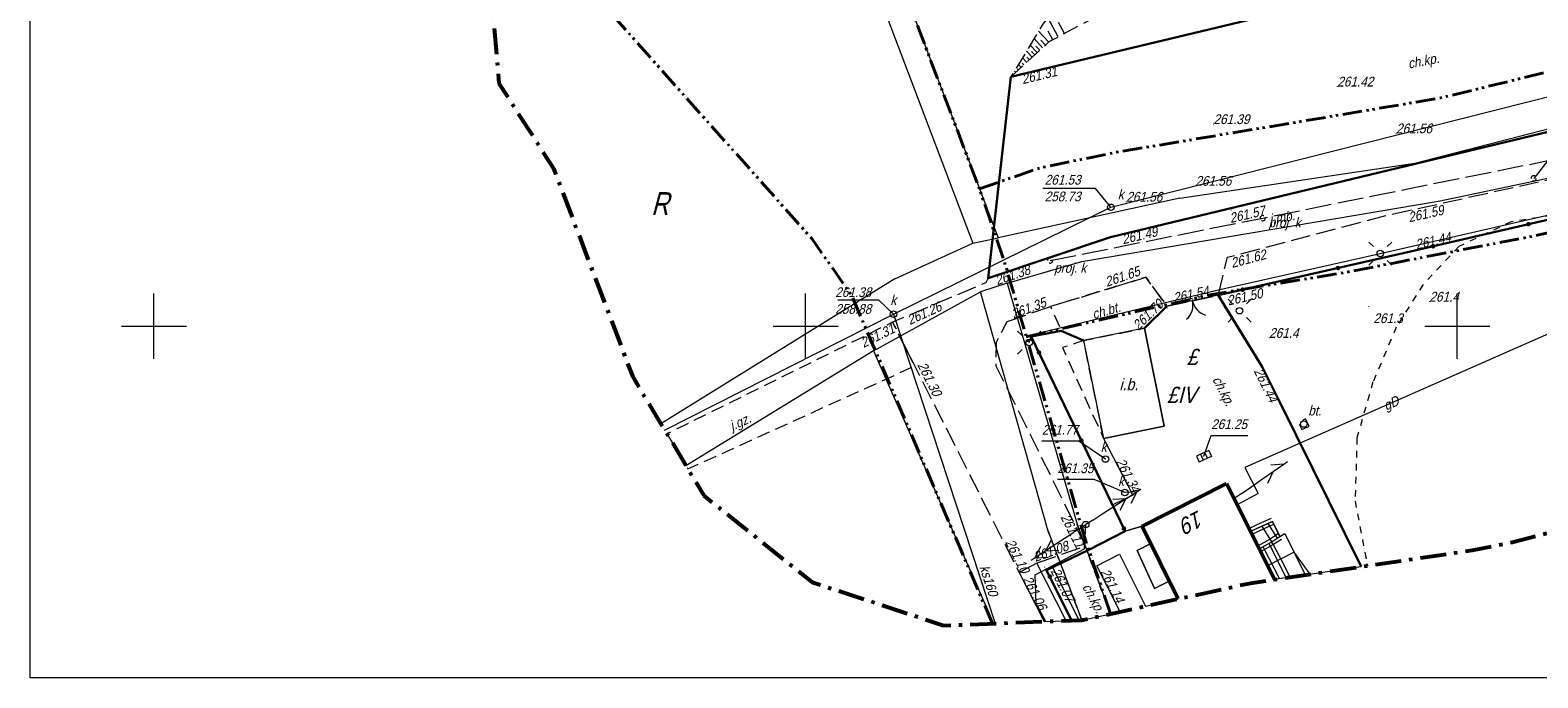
# Model space of a CAD drawing. Extents: x 7418340 to 7418643, y 5555323 to 5555529.
# Tile 1 of 16: x 7418340 to 7418456, y 5555323 to 5555373. Entities that reach past the tile are written whole.
import ezdxf
from ezdxf.enums import TextEntityAlignment as Align

# ---------------------------------------------------------------- set-up
doc = ezdxf.new("R2010")
doc.units = 0
doc.header["$MEASUREMENT"] = 0
for name, pattern in [('1.5_0.5', [20, 15, -5]), ('212-500', [3.5, 2, -0.625, 0.25, -0.625]), ('218-500', [1, 0.5, -0.5]), ('250-500', [2.85, 1.5, -0.35, 0.175, -0.3, 0.175, -0.35]), ('420-500', [1.5, 1, -0.5]), ('ktok02-500', [0]), ('mz1.0_0.5', [15, 10, -5]), ('mz1.25_0.5', [17.5, 12.5, -5]), ('mz2.0_0.5', [25, 20, -5])]:
    doc.linetypes.add(name, pattern=pattern)
for name, color, linetype, lineweight in [('000 Inne (niezydentyfikowane)', 7, 'Continuous', 0), ('203-Punkt załamania granicy działki nie stabilizowany', 7, 'Continuous', 0), ('209-Opis konturu klasyfikacyjnego', 7, 'Continuous', 0), ('210-Oznaczenie użytku', 7, 'Continuous', 0), ('217-Granica konturu klasyfikcyjnego', 7, 'Continuous', 0), ('218-Granica użytku', 7, 'Continuous', 0), ('238-Punkt adresowy budynku', 7, 'Continuous', 0), ('312-Budynek (powierzchnia)', 7, 'Continuous', 0), ('352-schody (powierzchnia)', 7, 'Continuous', 0), ('brama (linia)', 7, 'Continuous', 0), ('brama (linia) - symbol', 7, 'Continuous', 0), ('chodnik (powierzchnia)', 7, 'Continuous', 0), ('chodnik (powierzchnia)-Atr17', 7, 'Continuous', 0), ('EBTPO_346', 7, 'Continuous', 0), ('EDZPD_219', 7, 'Continuous', 0), ('EPAPA_212', 7, 'Continuous', 0), ('EPSPO_253', 7, 'Continuous', 0), ('EPSPR_252', 7, 'Continuous', 0), ('EPUPR_240', 7, 'Continuous', 0), ('EPUPR_250', 7, 'Continuous', 0), ('inna budowla (powierzchnia)', 7, 'Continuous', 0), ('inna budowla (powierzchnia)-Atr17', 7, 'Continuous', 0), ('inny obiekt trwale związany z budynkiem (powierzchnia)', 7, 'Continuous', 0), ('jezdnia (powierzchnia)', 7, 'Continuous', 0), ('jezdnia (powierzchnia)-Atr17', 7, 'Continuous', 0), ('kratka ściekowa (punkt)', 7, 'Continuous', 0), ('krawężnik (linia)', 7, 'Continuous', 0), ('latarnia (punkt)', 7, 'Continuous', 0), ('murek oporowy (linia)', 7, 'Continuous', 0), ('plac (powierzchnia)', 7, 'Continuous', 0), ('plac (powierzchnia)-Atr17', 7, 'Continuous', 0), ('przewód elektroenergetyczny (linia)', 7, 'Continuous', 0), ('przewód elektroenergetyczny średniego napięcia (linia) - symbol', 7, 'Continuous', 0), ('przewód gazowy (linia)-Atr1', 7, 'Continuous', 0), ('przewód telekomunikacyjny (linia) - symbol', 7, 'Continuous', 0), ('przewód wodociągowy (linia)', 7, 'Continuous', 0), ('punkt o określonej wysokości (sieć kanalizacyjna)', 7, 'Continuous', 0), ('punkt o określonej wysokości (sieć kanalizacyjna)-Atr2', 7, 'Continuous', 0), ('punkt wysokościowy naturalny', 7, 'Continuous', 0), ('punkt wysokościowy naturalny-Atr2', 7, 'Continuous', 0), ('punkt wysokościowy sztuczny', 7, 'Continuous', 0), ('punkt wysokościowy sztuczny-Atr2', 7, 'Continuous', 0), ('SDRPK_420', 7, 'Continuous', 0), ('skarpa nieumocniona (powierzchnia)', 7, 'Continuous', 0), ('słup (punkt)', 7, 'Continuous', 0), ('UKKPO_582', 7, 'Continuous', 0), ('Warstwa 60', 7, 'Continuous', 0), ('właz okrągły - siec kanalizacyjna (punkt)', 7, 'Continuous', 0), ('właz okrągły - siec kanalizacyjna (punkt)-Atr17', 7, 'Continuous', 0)]:
    doc.layers.add(name, color=color, linetype=linetype, lineweight=lineweight)
doc.layers.add('Warstwa 1', color=7, linetype='Continuous', lineweight=0, plot=False)
doc.styles.add('Style-WORKING_1250 I 0.26180', font='WORKING_1250.shx', dxfattribs={"oblique": 15})

# ---------------------------------------------------------------- blocks, each defined once
blk = doc.blocks.new('203')
at = {"linetype": 'Continuous', "lineweight": 0}
blk.add_hatch(color=0, dxfattribs=at).paths.add_polyline_path([(0.45, 0, 1), (-0.45, 0, 1)], flags=16)
blk = doc.blocks.new('PT01')
at = {"color": 0, "linetype": 'Continuous', "lineweight": 13}
for p, q in [((6.5, 0), (0, 0)), ((6.5, 0), (16.5, 0)), ((16.5, 0), (26.5, 0)), ((26.5, 0), (36.5, 0)), ((36.5, 0), (27.84, -5)), ((36.5, 0), (46.5, 0)), ((46.5, 0), (37.84, 5)), ((46.5, 0), (50, 0))]:
    blk.add_line(p, q, dxfattribs=at)
blk = doc.blocks.new('PW01')
at = {"linetype": 'Continuous', "lineweight": 13}
blk.add_hatch(color=0, dxfattribs=at).paths.add_polyline_path([(0.45, 0, 1), (-0.45, 0, 1)], flags=16)
blk = doc.blocks.new('PW02')
at = {"linetype": 'Continuous', "lineweight": 13}
blk.add_hatch(color=0, dxfattribs=at).paths.add_polyline_path([(0.45, 0, 1), (-0.45, 0, 1)], flags=16)
blk = doc.blocks.new('PE03')
at = {"color": 0, "linetype": 'Continuous', "lineweight": 13}
for p, q in [((6.5, 0), (0, 0)), ((6.5, 0), (16.5, 0)), ((16.5, 0), (26.5, 0)), ((26.5, 0), (36.5, 0)), ((36.5, 0), (27.84, 5)), ((36.5, 0), (27.84, -5)), ((36.5, 0), (46.5, 0)), ((46.5, 0), (37.84, 5)), ((46.5, 0), (37.84, -5)), ((46.5, 0), (50, 0))]:
    blk.add_line(p, q, dxfattribs=at)
blk = doc.blocks.new('SM04')
at = {"color": 0, "linetype": 'Continuous', "lineweight": 13}
blk.add_circle((0, 0), 2.5, dxfattribs=at)
blk = doc.blocks.new('SM01')
at = {"color": 0, "linetype": 'Continuous', "lineweight": 13}
for p, q in [((-5.3, 5.31), (-8.83, 8.84)), ((5.31, 5.31), (8.84, 8.84)), ((-5.3, -5.3), (-8.83, -8.83)), ((5.31, -5.3), (8.84, -8.83))]:
    blk.add_line(p, q, dxfattribs=at)
blk.add_circle((0, 0), 2.5, dxfattribs=at)
blk = doc.blocks.new('US22')
at = {"color": 0, "linetype": 'Continuous', "lineweight": 13}
blk.add_circle((0, 0), 2.5, dxfattribs=at)
blk = doc.blocks.new('OK02')
at = {"color": 0, "linetype": 'Continuous', "lineweight": 0}
for centre, start, end in [((-15, 0), 0, 60), ((15, 0), 120, 180)]:
    blk.add_arc(centre, 15, start, end, dxfattribs=at)
blk = doc.blocks.new('US05')
at = {"color": 0, "linetype": 'Continuous', "lineweight": 13}
for p, q in [((-5.25, -2.5), (-5.25, 2.5)), ((-5.25, 2.5), (-1.75, 2.5)), ((-1.75, -2.5), (-1.75, 2.5)), ((-1.75, 2.5), (1.75, 2.5)), ((1.75, -2.5), (1.75, 2.5)), ((1.75, 2.5), (5.25, 2.5)), ((5.25, -2.5), (5.25, 2.5)), ((-5.25, -2.5), (-1.75, -2.5)), ((-1.75, -2.5), (1.75, -2.5)), ((1.75, -2.5), (5.25, -2.5))]:
    blk.add_line(p, q, dxfattribs=at)
blk = doc.blocks.new('US01P')
at = {"color": 0, "linetype": 'Continuous', "lineweight": 13, "flags": 128}
for points in [[(0.82, 1.81), (0.72, 1.86), (0.34, 1.97), (-0.06, 2), (-0.46, 1.94), (-0.84, 1.82), (-1.18, 1.61), (-1.48, 1.35), (-1.72, 1.03), (-1.89, 0.66), (-1.98, 0.28), (-2, -0.01)], [(-0.82, -1.82), (-0.61, -1.91), (-0.22, -1.99), (0.18, -1.99), (0.57, -1.92), (0.94, -1.77), (1.27, -1.55), (1.55, -1.26), (1.77, -0.93), (1.92, -0.56), (1.99, -0.16), (2, 0)]]:
    blk.add_lwpolyline(points, dxfattribs=at)

msp = doc.modelspace()

# ---------------------------------------------------------------- hatches: boundary and pattern name
at = {"layer": 'EBTPO_346', "linetype": 'Continuous', "lineweight": 30}
h = msp.add_hatch(color=7, dxfattribs=at)
edge = h.paths.add_edge_path()
edge.add_arc((7418455.46, 5555357.81), 0.175, 193.0242, 553.0242)
h = msp.add_hatch(color=7, dxfattribs=at)
edge = h.paths.add_edge_path()
edge.add_arc((7418448.15, 5555356.12), 0.175, 193.0242, 553.0242)
h = msp.add_hatch(color=7, dxfattribs=at)
edge = h.paths.add_edge_path()
edge.add_arc((7418440.84, 5555354.45), 0.175, 192.8412, 552.8412)
h = msp.add_hatch(color=7, dxfattribs=at)
edge = h.paths.add_edge_path()
edge.add_arc((7418433.53, 5555352.79), 0.175, 192.8412, 552.8412)
h = msp.add_hatch(color=7, dxfattribs=at)
edge = h.paths.add_edge_path()
edge.add_arc((7418417.9, 5555347.98), 0.175, 115.7457, 475.7457)
h = msp.add_hatch(color=7, dxfattribs=at)
edge = h.paths.add_edge_path()
edge.add_arc((7418421.16, 5555341.22), 0.175, 115.7457, 475.7457)
h = msp.add_hatch(color=7, dxfattribs=at)
edge = h.paths.add_edge_path()
edge.add_arc((7418424.42, 5555334.47), 0.175, 115.7457, 475.7457)
h = msp.add_hatch(color=7, dxfattribs=at)
edge = h.paths.add_edge_path()
edge.add_arc((7418418.74, 5555330.79), 0.175, 116.4171, 476.4171)

# ---------------------------------------------------------------- linework, layer by layer
at = {"color": 7, "linetype": 'mz2.0_0.5', "lineweight": 13, "ltscale": 0.1, "flags": 128}
for points in [[(7418418.76, 5555355.03), (7418435.07, 5555358.28), (7418456.95, 5555362.69), (7418500.96, 5555371.97), (7418504.41, 5555372.67)], [(7418456.95, 5555362.69), (7418455.86, 5555361.33)]]:
    msp.add_lwpolyline(points, dxfattribs=at)
at = {"layer": '000 Inne (niezydentyfikowane)', "color": 7, "linetype": 'Continuous', "lineweight": 13, "ltscale": 0.1, "flags": 128}
for points in [[(7418419.38, 5555372.18), (7418418.59, 5555373.66)], [(7418418.65, 5555371.78), (7418417.87, 5555372.62)], [(7418418.97, 5555371.96), (7418418.62, 5555372.62)], [(7418419.85, 5555372.43), (7418419.4, 5555373.27)], [(7418417.77, 5555370.97), (7418417.23, 5555371.55)], [(7418418.17, 5555371.34), (7418417.53, 5555372.04)], [(7418417.96, 5555371.15), (7418417.67, 5555371.47)], [(7418418.4, 5555371.55), (7418418.05, 5555371.93)], [(7418416.96, 5555370.22), (7418416.63, 5555370.57)], [(7418417.38, 5555370.61), (7418416.94, 5555371.07)], [(7418417.17, 5555370.41), (7418416.98, 5555370.62)], [(7418417.59, 5555370.8), (7418417.34, 5555371.06)], [(7418416.12, 5555369.44), (7418416.02, 5555369.55)], [(7418416.33, 5555369.63), (7418416.25, 5555369.72)], [(7418416.54, 5555369.83), (7418416.33, 5555370.06)], [(7418416.75, 5555370.02), (7418416.61, 5555370.17)]]:
    msp.add_lwpolyline(points, dxfattribs=at)
at = {"layer": '217-Granica konturu klasyfikcyjnego', "color": 94, "linetype": '1.5_0.5', "lineweight": 13, "ltscale": 0.1, "flags": 128}
for points in [[(7418420.83, 5555334.82), (7418423.38, 5555327.94)], [(7418443.13, 5555331.63), (7418443.07, 5555331.77)]]:
    msp.add_lwpolyline(points, dxfattribs=at)
at = {"layer": '218-Granica użytku', "color": 94, "linetype": '218-500', "lineweight": 13, "flags": 128}
for points in [[(7418458.24, 5555358.63), (7418454.13, 5555358)], [(7418454.13, 5555358), (7418450.13, 5555356.11)], [(7418450.13, 5555356.11), (7418447.37, 5555353.18)], [(7418447.37, 5555353.18), (7418445.32, 5555349.93)], [(7418445.32, 5555349.93), (7418443.53, 5555345.72)], [(7418443.53, 5555345.72), (7418442.3, 5555341.43)], [(7418442.3, 5555341.43), (7418442.16, 5555336.59)], [(7418442.16, 5555336.59), (7418443.07, 5555331.77)], [(7418420.83, 5555334.82), (7418423.38, 5555327.94)], [(7418423.38, 5555327.94), (7418420.83, 5555334.82)], [(7418418.61, 5555334.27), (7418421.19, 5555327.46)], [(7418421.19, 5555327.46), (7418418.61, 5555334.27)], [(7418443.13, 5555331.63), (7418443.07, 5555331.77)], [(7418443.07, 5555331.77), (7418443.13, 5555331.63)]]:
    msp.add_lwpolyline(points, dxfattribs=at)
at = {"layer": '312-Budynek (powierzchnia)', "color": 7, "linetype": 'Continuous', "lineweight": 53, "ltscale": 0.1, "flags": 128}
for points in [[(7418425.81, 5555334.67), (7418432.29, 5555337.92)], [(7418432.29, 5555337.92), (7418435.97, 5555330.57)], [(7418428.58, 5555329.08), (7418425.81, 5555334.67)]]:
    msp.add_lwpolyline(points, dxfattribs=at)
at = {"layer": '352-schody (powierzchnia)', "color": 7, "linetype": 'Continuous', "lineweight": 13, "ltscale": 0.1, "flags": 128}
msp.add_lwpolyline([(7418434.79, 5555332.92), (7418435.71, 5555333.44), (7418436.38, 5555333.86), (7418435.81, 5555335.01), (7418435.05, 5555334.68), (7418434.13, 5555334.25)], close=True, dxfattribs=at)
msp.add_lwpolyline([(7418434.79, 5555332.92), (7418435.71, 5555333.44), (7418436.38, 5555333.86), (7418435.81, 5555335.01), (7418435.05, 5555334.68), (7418434.13, 5555334.25)], close=True, dxfattribs=at)
for points in [[(7418435, 5555334.66), (7418435.75, 5555333.46)], [(7418435.46, 5555334.86), (7418436.17, 5555333.73)], [(7418435.53, 5555333.34), (7418436.88, 5555330.71)], [(7418435.09, 5555333.09), (7418436.36, 5555330.63)]]:
    msp.add_lwpolyline(points, dxfattribs=at)
at = {"layer": '352-schody (powierzchnia)', "color": 7, "linetype": 'Continuous', "lineweight": 13, "flags": 128}
msp.add_lwpolyline([(7418437.16, 5555330.75), (7418435.97, 5555330.57), (7418434.79, 5555332.92), (7418435.71, 5555333.44), (7418435.91, 5555333.21), (7418436.69, 5555331.69)], close=True, dxfattribs=at)
msp.add_lwpolyline([(7418437.16, 5555330.75), (7418435.97, 5555330.57), (7418434.79, 5555332.92), (7418435.71, 5555333.44), (7418435.91, 5555333.21), (7418436.69, 5555331.69)], close=True, dxfattribs=at)
at = {"layer": 'brama (linia)', "color": 7, "linetype": 'ktok02-500', "lineweight": 13, "ltscale": 0.1, "flags": 128}
msp.add_lwpolyline([(7418431.66, 5555352.36), (7418427.72, 5555351.53)], dxfattribs=at)
at = {"layer": 'chodnik (powierzchnia)', "color": 7, "linetype": 'mz1.0_0.5', "lineweight": 13, "ltscale": 0.1, "flags": 128}
for points in [[(7418470.08, 5555382.12), (7418415.75, 5555369.1), (7418414, 5555353.68), (7418423.4, 5555356.81), (7418485.24, 5555371.69)], [(7418425.99, 5555349.84), (7418427.72, 5555351.53), (7418426.1, 5555353.74), (7418418.78, 5555351.5), (7418419.61, 5555349.64), (7418421.33, 5555348.89)], [(7418422.86, 5555341.38), (7418421.33, 5555348.89), (7418419.7, 5555348.35)]]:
    msp.add_lwpolyline(points, close=True, dxfattribs=at)
at = {"layer": 'chodnik (powierzchnia)', "color": 7, "linetype": 'mz1.0_0.5', "lineweight": 13}
for points in [[(7418442.63, 5555331.56), (7418436.39, 5555344.17), (7418435.04, 5555346.89), (7418431.66, 5555352.36), (7418427.72, 5555351.53), (7418425.99, 5555349.84), (7418427.52, 5555342.33), (7418422.86, 5555341.38), (7418425.11, 5555337.05), (7418423.66, 5555336.35), (7418423.56, 5555336.3), (7418424.51, 5555334.28), (7418425.81, 5555334.67), (7418432.29, 5555337.92), (7418434.13, 5555334.25), (7418435.05, 5555334.68), (7418435.81, 5555335.01), (7418436.38, 5555333.86), (7418436.76, 5555334.11), (7418438.33, 5555330.92)], [(7418424.13, 5555328.1), (7418422.35, 5555331.62), (7418424.08, 5555332.52), (7418426.07, 5555328.53), (7418428.58, 5555329.08), (7418427.9, 5555330.44), (7418426.77, 5555329.88), (7418425.43, 5555332.79), (7418426.48, 5555333.34), (7418425.81, 5555334.67), (7418424.51, 5555334.28), (7418421.67, 5555332.82), (7418418.94, 5555331.51), (7418420.95, 5555327.45), (7418421.2, 5555327.46)], [(7418418.29, 5555327.35), (7418419.98, 5555327.41), (7418417.74, 5555331.83), (7418416.38, 5555331.11)]]:
    msp.add_lwpolyline(points, close=True, dxfattribs=at)
at = {"layer": 'EBTPO_346', "color": 7, "linetype": 'Continuous', "lineweight": 30}
msp.add_line((7418427.72, 5555351.53), (7418425.99, 5555349.84), dxfattribs=at)
at = {"layer": 'EBTPO_346', "color": 7, "linetype": 'Continuous', "lineweight": 30, "flags": 128}
for points in [[(7418459.11, 5555358.66), (7418446.4, 5555355.72), (7418431.66, 5555352.36)], [(7418420.41, 5555327.43), (7418418.49, 5555331.3), (7418421.67, 5555332.82), (7418424.51, 5555334.28), (7418417.31, 5555349.21), (7418419.61, 5555349.64), (7418421.33, 5555348.89)]]:
    msp.add_lwpolyline(points, dxfattribs=at)
at = {"layer": 'EDZPD_219', "color": 94, "linetype": 'Continuous', "lineweight": 13, "flags": 128}
for points in [[(7418405.78, 5555374.93), (7418412.84, 5555356.35)], [(7418407.55, 5555375.76), (7418414.77, 5555356.76)], [(7418446.73, 5555362.49), (7418496.52, 5555375.34)], [(7418448.69, 5555359.61), (7418476.94, 5555365.56)], [(7418428.71, 5555359.82), (7418446.73, 5555362.49)], [(7418428.71, 5555359.82), (7418414.77, 5555356.76)], [(7418421.18, 5555354.95), (7418448.69, 5555359.61)], [(7418406.84, 5555353.63), (7418412.84, 5555356.35)], [(7418412.84, 5555356.35), (7418414.77, 5555356.76)], [(7418415.46, 5555353.29), (7418421.18, 5555354.95)], [(7418406.84, 5555353.63), (7418388.89, 5555342.5)], [(7418415.46, 5555353.29), (7418413.41, 5555352.64)], [(7418415.46, 5555353.29), (7418420.83, 5555334.82)], [(7418405.2, 5555348.1), (7418413.41, 5555352.64)], [(7418418.61, 5555334.27), (7418413.41, 5555352.64)], [(7418405.2, 5555348.1), (7418390.82, 5555339.29)], [(7418405.2, 5555348.1), (7418414.41, 5555327.2)], [(7418420.83, 5555334.82), (7418423.38, 5555327.94)], [(7418418.61, 5555334.27), (7418421.19, 5555327.46)]]:
    msp.add_lwpolyline(points, dxfattribs=at)
at = {"layer": 'EPAPA_212', "color": 7, "linetype": '212-500', "lineweight": 53, "flags": 128}
msp.add_lwpolyline([(7418368.93, 5555395.91), (7418370.17, 5555390.18), (7418370.93, 5555388.33), (7418371.44, 5555384.69), (7418372.96, 5555382.05), (7418373.59, 5555377.69), (7418376.04, 5555373.4), (7418376.47, 5555368.59), (7418380.66, 5555362.08), (7418386.73, 5555346.1), (7418392.2, 5555337), (7418400.5, 5555330.37), (7418410.59, 5555327.05), (7418421.2, 5555327.46), (7418434.13, 5555330.3), (7418451.13, 5555332.81), (7418454.23, 5555333.44), (7418504.02, 5555346.29), (7418509.07, 5555348.09), (7418545.6, 5555364.92), (7418555.23, 5555371.97), (7418561.35, 5555382.2), (7418562.99, 5555394.02), (7418559.91, 5555405.54), (7418523.17, 5555479.36), (7418521.37, 5555482.99), (7418518.24, 5555489.35), (7418511.18, 5555498.59), (7418501.14, 5555504.45), (7418489.62, 5555506.05), (7418476.59, 5555505.31), (7418468.03, 5555504.83), (7418467.35, 5555504.79), (7418452.52, 5555503.62), (7418451.19, 5555504.67), (7418439.42, 5555510.31), (7418434.72, 5555511.4), (7418423.99, 5555511.92), (7418413.76, 5555508.62), (7418412.17, 5555507.77), (7418400.21, 5555503.79), (7418372.06, 5555494.5), (7418362.98, 5555489.64), (7418356.07, 5555481.99), (7418352.16, 5555472.47), (7418351.71, 5555462.17), (7418354.77, 5555438.43), (7418356.58, 5555431.36), (7418359.17, 5555424.71), (7418365.7, 5555401.38)], close=True, dxfattribs=at)
at = {"layer": 'EPSPO_253', "color": 52, "linetype": 'Continuous', "lineweight": 13, "flags": 128}
msp.add_lwpolyline([(7418508.31, 5555371.98), (7418433.69, 5555339.15), (7418434.72, 5555337.16), (7418433.1, 5555336.3)], dxfattribs=at)
at = {"layer": 'EPSPR_252', "color": 36, "linetype": 'Continuous', "lineweight": 13}
msp.add_line((7418406.74, 5555350.92), (7418414.53, 5555327.2), dxfattribs=at)
at = {"layer": 'EPSPR_252', "color": 36, "linetype": 'Continuous', "lineweight": 13, "flags": 128}
for points in [[(7418389.18, 5555342.02), (7418406.74, 5555350.92), (7418423.42, 5555359.11), (7418484.76, 5555374.6), (7418507.33, 5555383.9), (7418516.52, 5555351.52)], [(7418423.42, 5555359.11), (7418422.24, 5555360.55), (7418418.2, 5555360.55)], [(7418406.74, 5555350.92), (7418405.61, 5555352), (7418402.46, 5555352)]]:
    msp.add_lwpolyline(points, dxfattribs=at)
at = {"layer": 'EPUPR_250', "color": 211, "linetype": '250-500', "lineweight": 40, "flags": 128}
for points in [[(7418492.45, 5555476.51), (7418439.58, 5555472.7), (7418436.96, 5555477.66), (7418432.64, 5555481.09), (7418427.94, 5555482.18), (7418424.08, 5555480.11), (7418409.64, 5555475.31), (7418381.46, 5555466.01), (7418384.52, 5555442.27), (7418388.67, 5555432.32), (7418394.59, 5555409.47), (7418396.6, 5555407.49), (7418397.93, 5555406.87), (7418398.35, 5555406.08), (7418398.6, 5555404.27), (7418398.43, 5555403.25), (7418397.89, 5555401.65), (7418398.73, 5555399.62), (7418400.03, 5555398.25), (7418399.82, 5555394.41), (7418401.86, 5555393.37), (7418402.13, 5555391.45), (7418401.96, 5555387.45), (7418405.22, 5555383.62), (7418405.43, 5555382.12), (7418404.85, 5555378.32), (7418407.55, 5555375.76), (7418413.34, 5555360.52)], [(7418414.33, 5555327.19), (7418403.54, 5555352.34), (7418400.47, 5555356.71), (7418385.89, 5555373.06), (7418380.91, 5555378.81), (7418376.4, 5555389.48), (7418356.43, 5555435.21), (7418354.07, 5555443.89)], [(7418413.34, 5555360.52), (7418418, 5555362.14), (7418423.73, 5555363.31), (7418448.52, 5555367.45), (7418487.48, 5555376.86), (7418494.8, 5555378.9), (7418504.45, 5555382.29), (7418526.41, 5555391.3), (7418533.33, 5555393.95), (7418543.83, 5555397.73), (7418560.64, 5555402.8)], [(7418416.93, 5555349.18), (7418431.17, 5555352.43), (7418440.94, 5555354.03), (7418456.15, 5555356.96), (7418477.68, 5555361.89), (7418493.49, 5555366.07), (7418500.48, 5555367.96), (7418503.59, 5555368.74), (7418505.27, 5555368.15), (7418506.71, 5555366.4), (7418508.47, 5555358.7), (7418511.04, 5555349)], [(7418423.38, 5555327.94), (7418421.31, 5555334.09), (7418415.33, 5555354.69), (7418413.34, 5555360.52)]]:
    msp.add_lwpolyline(points, dxfattribs=at)
at = {"layer": 'inna budowla (powierzchnia)', "color": 7, "linetype": 'Continuous', "lineweight": 13, "ltscale": 0.1, "flags": 128}
msp.add_lwpolyline([(7418421.33, 5555348.89), (7418422.86, 5555341.38), (7418427.52, 5555342.33), (7418425.99, 5555349.84)], close=True, dxfattribs=at)
at = {"layer": 'inny obiekt trwale związany z budynkiem (powierzchnia)', "color": 7, "linetype": 'Continuous', "lineweight": 13, "ltscale": 0.1, "flags": 128}
msp.add_lwpolyline([(7418427.9, 5555330.44), (7418426.48, 5555333.34), (7418425.43, 5555332.79), (7418426.77, 5555329.88)], close=True, dxfattribs=at)
at = {"layer": 'jezdnia (powierzchnia)', "color": 7, "linetype": '1.5_0.5', "lineweight": 13, "ltscale": 0.1, "flags": 128}
msp.add_lwpolyline([(7418415.47, 5555350.36), (7418418.78, 5555351.5), (7418426.1, 5555353.74), (7418427.72, 5555351.53), (7418431.66, 5555352.36), (7418432.36, 5555355.28), (7418444.51, 5555358.47), (7418458.98, 5555361.67), (7418470.55, 5555364.68), (7418478.77, 5555366.33), (7418487.17, 5555368.35), (7418495.8, 5555370.5), (7418501.26, 5555371.95), (7418503.52, 5555372.81), (7418505.03, 5555373.37), (7418508.51, 5555374.69), (7418513.86, 5555376.86), (7418516.24, 5555377.88), (7418521.25, 5555380.03), (7418521.99, 5555380.4), (7418532.97, 5555385.69), (7418541.91, 5555389.02), (7418543.49, 5555393.55), (7418532.4, 5555389.17), (7418520.78, 5555383.59), (7418516.33, 5555381.67), (7418506.55, 5555377.61), (7418500.23, 5555375.22), (7418494.95, 5555373.91), (7418485.44, 5555371.55), (7418485.24, 5555371.69), (7418423.4, 5555356.81), (7418414, 5555353.68), (7418413.83, 5555353.32), (7418406.67, 5555350.3), (7418408.37, 5555346.94), (7418416.38, 5555331.11), (7418417.74, 5555331.83), (7418421.48, 5555333.15), (7418414.62, 5555346.94), (7418414.64, 5555348.78)], close=True, dxfattribs=at)
at = {"layer": 'krawężnik (linia)', "color": 7, "linetype": 'Continuous', "lineweight": 30, "ltscale": 0.1, "flags": 128}
for points in [[(7418414, 5555353.68), (7418415.75, 5555369.1), (7418470.08, 5555382.12), (7418485.24, 5555371.69)], [(7418414, 5555353.68), (7418423.4, 5555356.81), (7418485.24, 5555371.69)], [(7418431.66, 5555352.36), (7418435.04, 5555346.89), (7418436.39, 5555344.17), (7418442.63, 5555331.56)]]:
    msp.add_lwpolyline(points, dxfattribs=at)
at = {"layer": 'murek oporowy (linia)', "lineweight": 13}
for p, q in [((7418434.95, 5555334.91), (7418434.02, 5555334.48)), ((7418435.15, 5555334.45), (7418434.24, 5555334.02)), ((7418435.71, 5555335.24), (7418434.95, 5555334.91)), ((7418435.91, 5555334.78), (7418435.15, 5555334.45)), ((7418435.58, 5555333.65), (7418434.67, 5555333.14)), ((7418435.84, 5555333.23), (7418434.91, 5555332.7)), ((7418436.25, 5555334.07), (7418435.58, 5555333.65)), ((7418436.51, 5555333.65), (7418435.84, 5555333.23))]:
    msp.add_line(p, q, dxfattribs=at)
at = {"layer": 'plac (powierzchnia)', "color": 7, "linetype": '1.5_0.5', "lineweight": 13, "ltscale": 0.1, "flags": 128}
msp.add_lwpolyline([(7418438.06, 5555342.08), (7418438.63, 5555342.34), (7418438.36, 5555342.89), (7418437.8, 5555342.61)], close=True, dxfattribs=at)
at = {"layer": 'przewód elektroenergetyczny (linia)', "color": 1, "linetype": 'Continuous', "lineweight": 13, "ltscale": 0.1, "flags": 128}
for points in [[(7418417.15, 5555348.74), (7418417.37, 5555349.35), (7418431.54, 5555352.76), (7418444.09, 5555355.56), (7418470.75, 5555361.68), (7418497.33, 5555367.9), (7418499.14, 5555369.41)], [(7418418.42, 5555327.35), (7418417.69, 5555328.74), (7418417.61, 5555330.93), (7418421.39, 5555332.92), (7418421.49, 5555334.78)]]:
    msp.add_lwpolyline(points, dxfattribs=at)
at = {"layer": 'przewód wodociągowy (linia)', "color": 5, "linetype": 'Continuous', "lineweight": 13, "ltscale": 0.1, "flags": 128}
msp.add_lwpolyline([(7418438.7, 5555330.98), (7418437.48, 5555332.68), (7418435.44, 5555331.63)], dxfattribs=at)
at = {"layer": 'punkt o określonej wysokości (sieć kanalizacyjna)-Atr2', "color": 7, "ltscale": 0.1, "flags": 128}
msp.add_lwpolyline([(7418430.56, 5555340.02), (7418431.11, 5555341.62), (7418433.93, 5555341.62)], dxfattribs=at)
at = {"layer": 'SDRPK_420', "color": 7, "linetype": '420-500', "lineweight": 13, "flags": 128}
msp.add_lwpolyline([(7418389.36, 5555341.73), (7418390.97, 5555339.05), (7418408.37, 5555346.94), (7418406.67, 5555350.3)], close=True, dxfattribs=at)
at = {"layer": 'skarpa nieumocniona (powierzchnia)', "color": 7, "linetype": 'mz1.25_0.5', "lineweight": 13, "ltscale": 0.1, "flags": 128}
msp.add_lwpolyline([(7418415.75, 5555369.1), (7418418.68, 5555371.81), (7418422.51, 5555373.84), (7418430.41, 5555375.66), (7418433.8, 5555375.61), (7418437.52, 5555375.79), (7418447.88, 5555377.9), (7418461.27, 5555381.34), (7418470.08, 5555382.85), (7418486.32, 5555383.3), (7418491.42, 5555382.65), (7418493.96, 5555381.8), (7418500, 5555377.82), (7418501.76, 5555379.35), (7418498, 5555382.32), (7418493.54, 5555385.38), (7418493.21, 5555385.65), (7418491.41, 5555385.28), (7418478.68, 5555385.8), (7418464.05, 5555384.5), (7418452.33, 5555381.05), (7418442.01, 5555378.67), (7418436.02, 5555378.18), (7418432.31, 5555378.87), (7418431.44, 5555377.9), (7418428.05, 5555376.67), (7418420.81, 5555376.39), (7418418.25, 5555373.24)], close=True, dxfattribs=at)
at = {"layer": 'UKKPO_582', "color": 36, "linetype": 'Continuous', "flags": 128}
for points in [[(7418423.01, 5555339.81), (7418420.96, 5555341.19), (7418418.13, 5555341.19)], [(7418424.5, 5555337.24), (7418422.14, 5555338.24), (7418419.32, 5555338.24)]]:
    msp.add_lwpolyline(points, dxfattribs=at)
at = {"layer": 'Warstwa 1', "color": 7, "linetype": 'Continuous', "lineweight": 13, "flags": 128}
msp.add_lwpolyline([(7418636.26, 5555323.03), (7418340.5, 5555323.03), (7418340.5, 5555528.56), (7418636.26, 5555528.56)], close=True, dxfattribs=at)
at = {"layer": 'Warstwa 60', "color": 7, "linetype": 'Continuous', "lineweight": 13}
for p, q in [((7418350, 5555347.5), (7418350, 5555352.5)), ((7418400, 5555347.5), (7418400, 5555352.5)), ((7418400, 5555347.5), (7418400, 5555352.5)), ((7418450, 5555347.5), (7418450, 5555352.5)), ((7418347.5, 5555350), (7418352.5, 5555350)), ((7418397.5, 5555350), (7418400, 5555350)), ((7418400, 5555350), (7418402.5, 5555350)), ((7418447.5, 5555350), (7418452.5, 5555350))]:
    msp.add_line(p, q, dxfattribs=at)

# ---------------------------------------------------------------- block references
at = {"color": 7, "linetype": 'Continuous', "lineweight": 13, "ltscale": 0.1, "xscale": 0.1, "yscale": 0.1, "zscale": 0.1}
for p in [(7418455.86, 5555361.33), (7418435.07, 5555358.28), (7418418.76, 5555355.03)]:
    msp.add_blockref('US01P', p, dxfattribs=at)
at = {"layer": '203-Punkt załamania granicy działki nie stabilizowany', "color": 7, "linetype": 'Continuous', "lineweight": 13, "ltscale": 0.1, "xscale": 0.1, "yscale": 0.1, "zscale": 0.1}
for p in [(7418446.73, 5555362.49), (7418428.71, 5555359.82), (7418448.69, 5555359.61), (7418412.84, 5555356.35), (7418414.77, 5555356.76), (7418421.18, 5555354.95), (7418406.84, 5555353.63), (7418415.46, 5555353.29), (7418413.41, 5555352.64), (7418405.2, 5555348.1), (7418418.61, 5555334.27), (7418420.83, 5555334.82)]:
    msp.add_blockref('203', p, dxfattribs=at)
at = {"layer": 'brama (linia) - symbol', "color": 7, "linetype": 'Continuous', "lineweight": 13, "ltscale": 0.1, "xscale": 0.1, "yscale": 0.1, "zscale": 0.1, "rotation": 191.896}
msp.add_blockref('OK02', (7418429.69, 5555351.95), dxfattribs=at)
at = {"layer": 'kratka ściekowa (punkt)', "color": 7, "linetype": 'Continuous', "lineweight": 13, "ltscale": 0.1, "xscale": 0.1, "yscale": 0.1, "zscale": 0.1, "rotation": 204.775}
msp.add_blockref('US05', (7418430.56, 5555340.02), dxfattribs=at)
at = {"layer": 'latarnia (punkt)', "color": 7, "linetype": 'Continuous', "lineweight": 13, "ltscale": 0.1, "xscale": 0.1, "yscale": 0.1, "zscale": 0.1}
for p in [(7418444.09, 5555355.56), (7418433.29, 5555351.18), (7418417.15, 5555348.74)]:
    msp.add_blockref('SM01', p, dxfattribs=at)
at = {"layer": 'przewód elektroenergetyczny średniego napięcia (linia) - symbol', "color": 1, "linetype": 'Continuous', "lineweight": 13, "ltscale": 0.1, "xscale": 0.1, "yscale": 0.1, "zscale": 0.1}
for rotation in [32.754, 213.3189999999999]:
    msp.add_blockref('PE03', (7418421.49, 5555334.78), dxfattribs=dict(at, rotation=rotation))
at = {"layer": 'przewód telekomunikacyjny (linia) - symbol', "color": 7, "linetype": 'Continuous', "lineweight": 13, "ltscale": 0.1, "xscale": 0.1, "yscale": 0.1, "zscale": 0.1, "rotation": 34.701}
msp.add_blockref('PT01', (7418432.87, 5555336.77), dxfattribs=at)
at = {"layer": 'punkt o określonej wysokości (sieć kanalizacyjna)', "color": 7, "linetype": 'Continuous', "lineweight": 13, "ltscale": 0.1, "xscale": 0.1, "yscale": 0.1, "zscale": 0.1}
for p in [(7418423.42, 5555359.11), (7418406.74, 5555350.92), (7418423.01, 5555339.81), (7418430.56, 5555340.02), (7418424.5, 5555337.24)]:
    msp.add_blockref('PW01', p, dxfattribs=at)
at = {"layer": 'punkt wysokościowy naturalny', "color": 7, "linetype": 'Continuous', "lineweight": 13, "ltscale": 0.1, "xscale": 0.1, "yscale": 0.1, "zscale": 0.1}
for p in [(7418447.86, 5555351.88), (7418443.21, 5555351.5), (7418435.56, 5555349.1)]:
    msp.add_blockref('PW01', p, dxfattribs=at)
at = {"layer": 'punkt wysokościowy sztuczny', "color": 7, "linetype": 'Continuous', "lineweight": 13, "ltscale": 0.1, "xscale": 0.1, "yscale": 0.1, "zscale": 0.1}
for p in [(7418415.75, 5555369.1), (7418440.79, 5555368.37), (7418431.29, 5555365.49), (7418445.3, 5555364.78), (7418429.9, 5555360.76), (7418424.6, 5555359.54), (7418432.64, 5555358.9), (7418446.57, 5555358.84), (7418423.4, 5555356.81), (7418432.36, 5555355.28), (7418446.92, 5555355.84), (7418414, 5555353.68), (7418426.1, 5555353.74), (7418429.7, 5555352.01), (7418431.82, 5555352.27), (7418427.73, 5555351.39), (7418406.67, 5555350.3), (7418406.67, 5555350.3), (7418415.47, 5555350.36), (7418408.37, 5555346.94), (7418435.04, 5555346.89), (7418425.11, 5555337.05), (7418421.48, 5555333.15), (7418416.38, 5555331.11), (7418416.38, 5555331.11), (7418417.74, 5555331.83), (7418418.34, 5555331.51), (7418422.35, 5555331.62)]:
    msp.add_blockref('PW02', p, dxfattribs=at)
at = {"layer": 'słup (punkt)', "color": 7, "linetype": 'Continuous', "lineweight": 13, "ltscale": 0.1, "xscale": 0.1, "yscale": 0.1, "zscale": 0.1}
for p in [(7418438.23, 5555342.49), (7418421.49, 5555334.78)]:
    msp.add_blockref('SM04', p, dxfattribs=at)
at = {"layer": 'właz okrągły - siec kanalizacyjna (punkt)', "color": 7, "linetype": 'Continuous', "lineweight": 13, "ltscale": 0.1, "xscale": 0.1, "yscale": 0.1, "zscale": 0.1}
for p in [(7418423.42, 5555359.11), (7418406.74, 5555350.92), (7418423.01, 5555339.81), (7418424.5, 5555337.24)]:
    msp.add_blockref('US22', p, dxfattribs=at)

# ---------------------------------------------------------------- texts
at = {"color": 7, "style": 'Style-WORKING_1250 I 0.26180', "oblique": 15, "width": 0.9}
for p in [(7418435.52, 5555357.57), (7418419.07, 5555354.09)]:
    msp.add_text('proj. k', height=0.75, dxfattribs=at).set_placement(p)
at = {"layer": '209-Opis konturu klasyfikacyjnego', "color": 94, "linetype": 'Continuous', "lineweight": 13, "style": 'Style-WORKING_1250 I 0.26180', "oblique": 15, "width": 0.9}
msp.add_text('%%163IV', height=1.25, dxfattribs=at).set_placement((7418427.71, 5555345.35), align=Align.TOP_LEFT)
at = {"layer": '210-Oznaczenie użytku', "color": 94, "linetype": 'Continuous', "lineweight": 13, "style": 'Style-WORKING_1250 I 0.26180', "oblique": 15, "width": 0.9}
msp.add_text('%%163', height=1.25, dxfattribs=at).set_placement((7418429.23, 5555347.01))
at = {"layer": '238-Punkt adresowy budynku', "color": 7, "linetype": 'Continuous', "lineweight": 30, "style": 'Style-WORKING_1250 I 0.26180', "oblique": 15, "width": 0.9}
msp.add_text('19', height=1.25, rotation=206.528, dxfattribs=at).set_placement((7418429.43, 5555335.55), align=Align.CENTER)
at = {"layer": 'chodnik (powierzchnia)-Atr17', "color": 7, "style": 'Style-WORKING_1250 I 0.26180', "oblique": 15, "width": 0.9}
for s, rotation, p in [('ch.kp.', 11.026, (7418446.28, 5555369.74)), ('ch.bt.', 16.139, (7418422.1, 5555350.52)), ('ch.kp.', 297.455, (7418431.18, 5555345.92)), ('ch.kp.', 297.923, (7418421.2, 5555330.02))]:
    msp.add_text(s, height=0.75, rotation=rotation, dxfattribs=at).set_placement(p)
at = {"layer": 'EPUPR_240', "color": 211, "linetype": 'Continuous', "lineweight": 40, "style": 'Style-WORKING_1250 I 0.26180', "oblique": 15, "width": 0.8}
msp.add_text('R', height=1.75, dxfattribs=at).set_placement((7418388.14, 5555358.52))
at = {"layer": 'inna budowla (powierzchnia)-Atr17', "color": 7, "style": 'Style-WORKING_1250 I 0.26180', "oblique": 15, "width": 0.9}
msp.add_text('i.b.', height=0.9, dxfattribs=at).set_placement((7418424.07, 5555345.08))
at = {"layer": 'jezdnia (powierzchnia)-Atr17', "color": 7, "style": 'Style-WORKING_1250 I 0.26180', "oblique": 15, "width": 0.9}
for s, rotation, p in [('j.mb.', 9.382, (7418435.65, 5555357.81)), ('j.gz.', 24.398, (7418394.38, 5555341.97))]:
    msp.add_text(s, height=0.75, rotation=rotation, dxfattribs=at).set_placement(p)
at = {"layer": 'plac (powierzchnia)-Atr17', "color": 7, "style": 'Style-WORKING_1250 I 0.26180', "oblique": 15, "width": 0.9}
msp.add_text('bt.', height=0.75, dxfattribs=at).set_placement((7418438.56, 5555343.15))
at = {"layer": 'przewód gazowy (linia)-Atr1', "color": 7, "style": 'Style-WORKING_1250 I 0.26180', "oblique": 15, "width": 0.9}
msp.add_text('gD', height=0.75, rotation=23.747, dxfattribs=at).set_placement((7418444.39, 5555343.86), align=Align.MIDDLE_LEFT)
at = {"layer": 'punkt o określonej wysokości (sieć kanalizacyjna)-Atr2', "color": 7, "style": 'Style-WORKING_1250 I 0.26180', "oblique": 15, "width": 0.9}
msp.add_text('261.25', height=0.75, dxfattribs=at).set_placement((7418431.11, 5555341.88), align=Align.BOTTOM_LEFT)
at = {"layer": 'punkt wysokościowy naturalny-Atr2', "color": 7, "style": 'Style-WORKING_1250 I 0.26180', "oblique": 15, "width": 0.9}
for s, p in [('261.4', (7418447.86, 5555351.88)), ('261.3', (7418443.56, 5555350.23)), ('261.4', (7418435.56, 5555349.1))]:
    msp.add_text(s, height=0.75, dxfattribs=at).set_placement(p)
at = {"layer": 'punkt wysokościowy sztuczny-Atr2', "color": 7, "style": 'Style-WORKING_1250 I 0.26180', "oblique": 15, "width": 0.9}
for s, rotation, p in [('261.31', 13.477, (7418416.49, 5555369.28)), ('261.57', 12.724, (7418432.44, 5555358.63)), ('261.59', 12.47, (7418446.15, 5555358.69)), ('261.49', 13.385, (7418424.19, 5555357)), ('261.44', 13.024, (7418446.7, 5555356.6)), ('261.62', 14.711, (7418432.53, 5555355.18)), ('261.38', 18.835, (7418414.44, 5555353.83)), ('261.65', 18.92, (7418422.87, 5555353.71)), ('261.54', 11.896, (7418428.12, 5555352.52)), ('261.50', 12.841, (7418432.26, 5555352.3)), ('261.26', 24.344, (7418407.68, 5555350.76)), ('261.70', 44.33, (7418425.01, 5555350.17)), ('261.31', 26.341, (7418404.11, 5555348.99)), ('261.30', 296.839, (7418409.22, 5555347.36)), ('261.44', 296.397, (7418435.04, 5555346.89)), ('261.11', 296.448, (7418420.21, 5555335.71)), ('261.10', 296.839, (7418415.96, 5555333.78)), ('261.08', 19.44, (7418417.38, 5555332.62)), ('261.07', 296.417, (7418419.45, 5555331.56))]:
    msp.add_text(s, height=0.75, rotation=rotation, dxfattribs=at).set_placement(p, align=Align.TOP_LEFT)
for s, p in [('261.42', (7418440.79, 5555368.37)), ('261.39', (7418431.29, 5555365.49)), ('261.56', (7418445.3, 5555364.78)), ('261.56', (7418429.9, 5555360.76)), ('261.56', (7418424.6, 5555359.54))]:
    msp.add_text(s, height=0.75, dxfattribs=at).set_placement(p)
for s, rotation, p in [('261.35', 20.605, (7418415.94, 5555350.54)), ('261.34', 297.457, (7418423.77, 5555339.63)), ('261.06', 296.844, (7418416.63, 5555330.62)), ('261.14', 296.886, (7418422.58, 5555331.17))]:
    msp.add_text(s, height=0.75, rotation=rotation, dxfattribs=at).set_placement(p)
at = {"layer": 'UKKPO_582', "color": 36, "lineweight": 13, "style": 'Style-WORKING_1250 I 0.26180', "oblique": 15, "width": 0.9}
for s, p in [('261.53', (7418418.34, 5555360.62)), ('258.73', (7418418.34, 5555359.34)), ('261.38', (7418402.27, 5555352)), ('258.88', (7418402.27, 5555350.72))]:
    msp.add_text(s, height=0.75, dxfattribs=at).set_placement(p, align=Align.BOTTOM_LEFT)
at = {"layer": 'UKKPO_582', "color": 36, "linetype": 'Continuous', "style": 'Style-WORKING_1250 I 0.26180', "oblique": 15, "width": 0.9}
for s, p in [('261.77', (7418418.13, 5555341.45)), ('261.35', (7418419.32, 5555338.5))]:
    msp.add_text(s, height=0.75, dxfattribs=at).set_placement(p, align=Align.BOTTOM_LEFT)
at = {"layer": 'UKKPO_582', "color": 36, "lineweight": 13, "style": 'Style-WORKING_1250 I 0.26180', "oblique": 15, "width": 0.9}
msp.add_text('ks160', height=0.75, rotation=288.134, dxfattribs=at).set_placement((7418413.68, 5555331.64), align=Align.MIDDLE_LEFT)
at = {"layer": 'właz okrągły - siec kanalizacyjna (punkt)-Atr17', "color": 7, "style": 'Style-WORKING_1250 I 0.26180', "oblique": 15, "width": 0.9}
for p in [(7418423.95, 5555359.73), (7418406.5, 5555351.63), (7418422.64, 5555340.36), (7418423.97, 5555337.73)]:
    msp.add_text('k', height=0.75, dxfattribs=at).set_placement(p)

doc.saveas('drawing.dxf')
